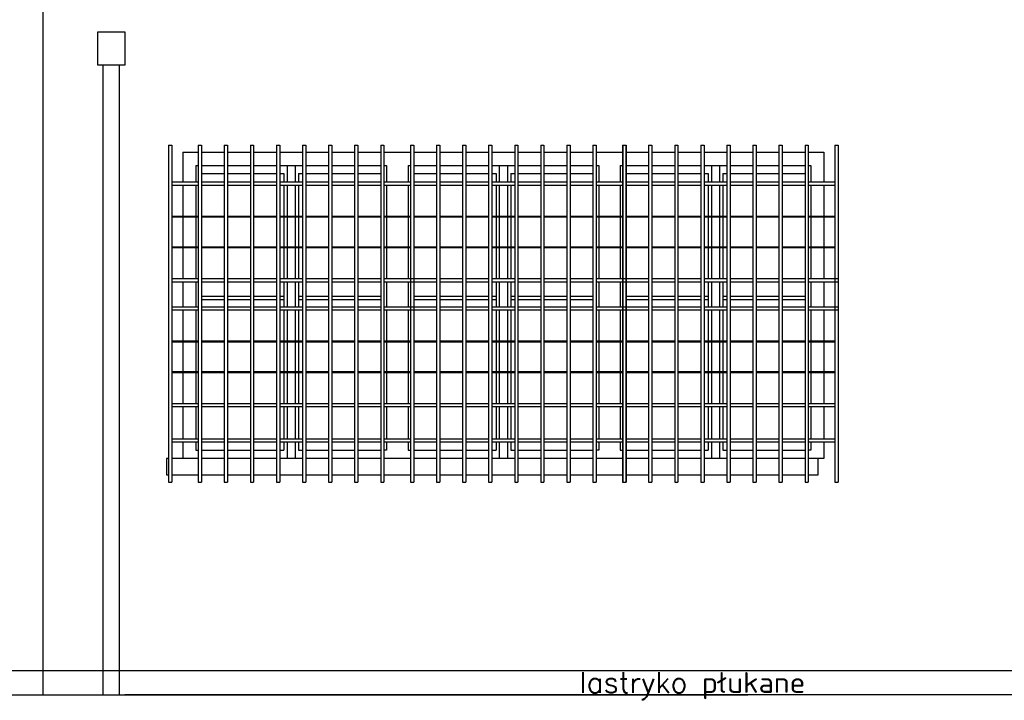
# Model space of a CAD drawing. Header units: millimetres. Extents: x 11979 to 37895, y 18730 to 47884.
# Tile 41 of 256: x 35427 to 36031, y 22697 to 23115. Entities that reach past the tile are written whole.
import ezdxf
from ezdxf.enums import TextEntityAlignment as Align

# ---------------------------------------------------------------- set-up
doc = ezdxf.new("R2010")
doc.units = ezdxf.units.MM
for name, color, linetype in [('-LI-WIDOK', 2, 'Continuous'), ('-TABELKA', 2, 'Continuous'), ('PROJEKTOWANE', 5, 'Continuous')]:
    doc.layers.add(name, color=color, linetype=linetype)
doc.styles.add('SIMPLEX', font='simplex')

msp = doc.modelspace()

# ---------------------------------------------------------------- linework, layer by layer
at = {"layer": '-LI-WIDOK'}
for p, q in [((35440.72, 23183.77), (35440.72, 22700.77)), ((35440.72, 23183.77), (35440.72, 22764)), ((35526.72, 23034), (35536.15, 23034)), ((35526.72, 23034), (35526.72, 23015.89)), ((35538.15, 23034), (35552.15, 23034)), ((35554.15, 23034), (35568.15, 23034)), ((35570.15, 23034), (35584.15, 23034)), ((35586.15, 23034), (35600.15, 23034)), ((35602.15, 23034), (35616.15, 23034)), ((35618.15, 23034), (35632.15, 23034)), ((35634.15, 23034), (35648.15, 23034)), ((35650.15, 23034), (35659.72, 23034)), ((35656.97, 23034), (35666.4, 23034)), ((35668.4, 23034), (35682.4, 23034)), ((35684.4, 23034), (35698.4, 23034)), ((35700.4, 23034), (35714.4, 23034)), ((35716.4, 23034), (35730.4, 23034)), ((35732.4, 23034), (35746.4, 23034)), ((35748.4, 23034), (35762.4, 23034)), ((35764.4, 23034), (35778.4, 23034)), ((35780.4, 23034), (35789.97, 23034)), ((35787.22, 23034), (35796.65, 23034)), ((35798.65, 23034), (35812.65, 23034)), ((35814.65, 23034), (35828.65, 23034)), ((35830.65, 23034), (35844.65, 23034)), ((35846.65, 23034), (35860.65, 23034)), ((35862.65, 23034), (35876.65, 23034)), ((35878.65, 23034), (35892.65, 23034)), ((35894.65, 23034), (35908.65, 23034)), ((35910.65, 23034), (35920.22, 23034)), ((35920.22, 23034), (35920.22, 23015.89)), ((35534.72, 23026), (35536.15, 23026)), ((35538.15, 23026), (35552.15, 23026)), ((35554.15, 23026), (35568.15, 23026)), ((35570.15, 23026), (35584.15, 23026)), ((35586.15, 23026), (35600.15, 23026)), ((35602.15, 23026), (35616.15, 23026)), ((35618.15, 23026), (35632.15, 23026)), ((35634.15, 23026), (35648.15, 23026)), ((35650.15, 23026), (35651.72, 23026)), ((35664.97, 23026), (35666.4, 23026)), ((35668.4, 23026), (35682.4, 23026)), ((35684.4, 23026), (35698.4, 23026)), ((35700.4, 23026), (35714.4, 23026)), ((35716.4, 23026), (35730.4, 23026)), ((35732.4, 23026), (35746.4, 23026)), ((35748.4, 23026), (35762.4, 23026)), ((35764.4, 23026), (35778.4, 23026)), ((35780.4, 23026), (35781.97, 23026)), ((35795.22, 23026), (35796.65, 23026)), ((35798.65, 23026), (35812.65, 23026)), ((35814.65, 23026), (35828.65, 23026)), ((35830.65, 23026), (35844.65, 23026)), ((35846.65, 23026), (35860.65, 23026)), ((35862.65, 23026), (35876.65, 23026)), ((35878.65, 23026), (35892.65, 23026)), ((35894.65, 23026), (35908.65, 23026)), ((35910.65, 23026), (35912.22, 23026)), ((35912.22, 23026), (35912.22, 23015.89)), ((35526.72, 23013.89), (35526.72, 22994.89)), ((35912.22, 23013.89), (35912.22, 22994.89)), ((35920.22, 23013.89), (35920.22, 22994.89)), ((35526.72, 22994.39), (35526.72, 22976.05)), ((35912.22, 22994.39), (35912.22, 22976.05)), ((35920.22, 22994.39), (35920.22, 22976.05)), ((35526.72, 22975.55), (35526.72, 22956.55)), ((35912.22, 22975.55), (35912.22, 22956.55)), ((35920.22, 22975.55), (35920.22, 22956.55)), ((35526.72, 22954.55), (35526.72, 22939.19)), ((35912.22, 22954.55), (35912.22, 22939.19)), ((35920.22, 22954.55), (35920.22, 22939.19)), ((35526.72, 22937.19), (35526.72, 22918.19)), ((35912.22, 22937.19), (35912.22, 22918.19)), ((35920.22, 22937.19), (35920.22, 22918.19)), ((35526.72, 22917.69), (35526.72, 22899.35)), ((35912.22, 22917.69), (35912.22, 22899.35)), ((35920.22, 22917.69), (35920.22, 22899.35)), ((35526.72, 22898.85), (35526.72, 22879.85)), ((35912.22, 22898.85), (35912.22, 22879.85)), ((35920.22, 22898.85), (35920.22, 22879.85)), ((35526.72, 22877.85), (35526.72, 22858.14)), ((35912.22, 22877.85), (35912.22, 22858.14)), ((35920.22, 22877.85), (35920.22, 22858.14)), ((35526.72, 22856.14), (35526.72, 22846)), ((35912.22, 22856.14), (35912.22, 22851)), ((35920.22, 22856.14), (35920.22, 22846)), ((35517.9, 22846), (35516.72, 22846)), ((35516.72, 22846), (35516.72, 22836)), ((35526.72, 22846), (35519.9, 22846)), ((35536.15, 22846), (35526.72, 22846)), ((35536.15, 22846), (35526.72, 22846)), ((35552.15, 22846), (35538.15, 22846)), ((35552.15, 22846), (35538.15, 22846)), ((35568.15, 22846), (35554.15, 22846)), ((35568.15, 22846), (35554.15, 22846)), ((35584.15, 22846), (35570.15, 22846)), ((35584.15, 22846), (35570.15, 22846)), ((35600.15, 22846), (35586.15, 22846)), ((35600.15, 22846), (35586.15, 22846)), ((35616.15, 22846), (35602.15, 22846)), ((35616.15, 22846), (35602.15, 22846)), ((35632.15, 22846), (35618.15, 22846)), ((35632.15, 22846), (35618.15, 22846)), ((35648.15, 22846), (35634.15, 22846)), ((35648.15, 22846), (35634.15, 22846)), ((35666.54, 22846), (35650.15, 22846)), ((35659.72, 22846), (35650.15, 22846)), ((35666.54, 22846), (35656.97, 22846)), ((35682.4, 22846), (35668.4, 22846)), ((35682.4, 22846), (35668.4, 22846)), ((35698.4, 22846), (35684.4, 22846)), ((35698.4, 22846), (35684.4, 22846)), ((35714.4, 22846), (35700.4, 22846)), ((35714.4, 22846), (35700.4, 22846)), ((35730.4, 22846), (35716.4, 22846)), ((35730.4, 22846), (35716.4, 22846)), ((35746.4, 22846), (35732.4, 22846)), ((35746.4, 22846), (35732.4, 22846)), ((35762.4, 22846), (35748.4, 22846)), ((35762.4, 22846), (35748.4, 22846)), ((35778.4, 22846), (35764.4, 22846)), ((35778.4, 22846), (35764.4, 22846)), ((35796.79, 22846), (35780.4, 22846)), ((35789.97, 22846), (35780.4, 22846)), ((35796.79, 22846), (35787.22, 22846)), ((35812.65, 22846), (35798.65, 22846)), ((35812.65, 22846), (35798.65, 22846)), ((35828.65, 22846), (35814.65, 22846)), ((35828.65, 22846), (35814.65, 22846)), ((35844.65, 22846), (35830.65, 22846)), ((35844.65, 22846), (35830.65, 22846)), ((35860.65, 22846), (35846.65, 22846)), ((35860.65, 22846), (35846.65, 22846)), ((35876.65, 22846), (35862.65, 22846)), ((35876.65, 22846), (35862.65, 22846)), ((35892.65, 22846), (35878.65, 22846)), ((35892.65, 22846), (35878.65, 22846)), ((35906.72, 22846), (35894.65, 22846)), ((35908.65, 22846), (35894.65, 22846)), ((35908.65, 22846), (35906.72, 22846)), ((35916.72, 22846), (35910.65, 22846)), ((35920.22, 22846), (35910.65, 22846)), ((35916.72, 22836), (35916.72, 22846)), ((35516.72, 22836), (35517.9, 22836)), ((35519.9, 22836), (35536.15, 22836)), ((35538.15, 22836), (35552.15, 22836)), ((35554.15, 22836), (35568.15, 22836)), ((35570.15, 22836), (35584.15, 22836)), ((35586.15, 22836), (35600.15, 22836)), ((35602.15, 22836), (35616.15, 22836)), ((35618.15, 22836), (35632.15, 22836)), ((35634.15, 22836), (35648.15, 22836)), ((35650.15, 22836), (35666.54, 22836)), ((35668.4, 22836), (35682.4, 22836)), ((35684.4, 22836), (35698.4, 22836)), ((35700.4, 22836), (35714.4, 22836)), ((35716.4, 22836), (35730.4, 22836)), ((35732.4, 22836), (35746.4, 22836)), ((35748.4, 22836), (35762.4, 22836)), ((35764.4, 22836), (35778.4, 22836)), ((35780.4, 22836), (35796.79, 22836)), ((35798.65, 22836), (35812.65, 22836)), ((35814.65, 22836), (35828.65, 22836)), ((35830.65, 22836), (35844.65, 22836)), ((35846.65, 22836), (35860.65, 22836)), ((35862.65, 22836), (35876.65, 22836)), ((35878.65, 22836), (35892.65, 22836)), ((35894.65, 22836), (35896.72, 22836)), ((35896.72, 22836), (35906.72, 22836)), ((35906.72, 22836), (35908.65, 22836)), ((35910.65, 22836), (35916.72, 22836)), ((34316.72, 22715.77), (36041.72, 22715.77)), ((34316.72, 22700.77), (35873.55, 22700.77)), ((36315.72, 22700.77), (35491, 22700.77))]:
    msp.add_line(p, q, dxfattribs=at)
at = {"layer": '-TABELKA'}
for p, q in [((35517.9, 23038.46), (35517.9, 22831.42)), ((35517.9, 23038.46), (35519.9, 23038.46)), ((35519.9, 23038.46), (35519.9, 22831.42)), ((35536.15, 23038.46), (35536.15, 22831.42)), ((35536.15, 23038.46), (35538.15, 23038.46)), ((35538.15, 23038.46), (35538.15, 22831.42)), ((35552.15, 23038.46), (35552.15, 22831.42)), ((35552.15, 23038.46), (35554.15, 23038.46)), ((35554.15, 23038.46), (35554.15, 22831.42)), ((35568.15, 23038.46), (35568.15, 22831.42)), ((35568.15, 23038.46), (35570.15, 23038.46)), ((35570.15, 23038.46), (35570.15, 22831.42)), ((35584.15, 23038.46), (35584.15, 22831.42)), ((35584.15, 23038.46), (35586.15, 23038.46)), ((35586.15, 23038.46), (35586.15, 22831.42)), ((35586.15, 23038.46), (35586.15, 22831.42)), ((35600.15, 23038.46), (35600.15, 22831.42)), ((35600.15, 23038.46), (35602.15, 23038.46)), ((35602.15, 23038.46), (35602.15, 22831.42)), ((35616.15, 23038.46), (35616.15, 22831.42)), ((35616.15, 23038.46), (35618.15, 23038.46)), ((35618.15, 23038.46), (35618.15, 22831.42)), ((35632.15, 23038.46), (35632.15, 22831.42)), ((35632.15, 23038.46), (35634.15, 23038.46)), ((35634.15, 23038.46), (35634.15, 22831.42)), ((35648.15, 23038.46), (35648.15, 22831.42)), ((35648.15, 23038.46), (35650.15, 23038.46)), ((35648.15, 23038.46), (35648.15, 22831.42)), ((35648.15, 23038.46), (35650.15, 23038.46)), ((35650.15, 23038.46), (35650.15, 22831.42)), ((35650.15, 23038.46), (35650.15, 22831.42)), ((35666.4, 23038.46), (35666.4, 22831.42)), ((35666.4, 23038.46), (35668.4, 23038.46)), ((35666.54, 23038.46), (35666.54, 22831.42)), ((35666.54, 23038.46), (35668.54, 23038.46)), ((35668.4, 23038.46), (35668.4, 22831.42)), ((35668.54, 23038.46), (35668.54, 22831.42)), ((35682.4, 23038.46), (35682.4, 22831.42)), ((35682.4, 23038.46), (35684.4, 23038.46)), ((35684.4, 23038.46), (35684.4, 22831.42)), ((35698.4, 23038.46), (35698.4, 22831.42)), ((35698.4, 23038.46), (35700.4, 23038.46)), ((35700.4, 23038.46), (35700.4, 22831.42)), ((35714.4, 23038.46), (35714.4, 22831.42)), ((35714.4, 23038.46), (35716.4, 23038.46)), ((35716.4, 23038.46), (35716.4, 22831.42)), ((35716.4, 23038.46), (35716.4, 22831.42)), ((35730.4, 23038.46), (35730.4, 22831.42)), ((35730.4, 23038.46), (35732.4, 23038.46)), ((35732.4, 23038.46), (35732.4, 22831.42)), ((35746.4, 23038.46), (35746.4, 22831.42)), ((35746.4, 23038.46), (35748.4, 23038.46)), ((35748.4, 23038.46), (35748.4, 22831.42)), ((35762.4, 23038.46), (35762.4, 22831.42)), ((35762.4, 23038.46), (35764.4, 23038.46)), ((35764.4, 23038.46), (35764.4, 22831.42)), ((35778.4, 23038.46), (35778.4, 22831.42)), ((35778.4, 23038.46), (35780.4, 23038.46)), ((35778.4, 23038.46), (35778.4, 22831.42)), ((35778.4, 23038.46), (35780.4, 23038.46)), ((35780.4, 23038.46), (35780.4, 22831.42)), ((35780.4, 23038.46), (35780.4, 22831.42)), ((35796.65, 23038.46), (35796.65, 22831.42)), ((35796.65, 23038.46), (35798.65, 23038.46)), ((35796.79, 23038.46), (35796.79, 22831.42)), ((35796.79, 23038.46), (35798.79, 23038.46)), ((35798.65, 23038.46), (35798.65, 22831.42)), ((35798.79, 23038.46), (35798.79, 22831.42)), ((35812.65, 23038.46), (35812.65, 22831.42)), ((35812.65, 23038.46), (35814.65, 23038.46)), ((35814.65, 23038.46), (35814.65, 22831.42)), ((35828.65, 23038.46), (35828.65, 22831.42)), ((35828.65, 23038.46), (35830.65, 23038.46)), ((35830.65, 23038.46), (35830.65, 22831.42)), ((35844.65, 23038.46), (35844.65, 22831.42)), ((35844.65, 23038.46), (35846.65, 23038.46)), ((35846.65, 23038.46), (35846.65, 22831.42)), ((35846.65, 23038.46), (35846.65, 22831.42)), ((35860.65, 23038.46), (35860.65, 22831.42)), ((35860.65, 23038.46), (35862.65, 23038.46)), ((35862.65, 23038.46), (35862.65, 22831.42)), ((35876.65, 23038.46), (35876.65, 22831.42)), ((35876.65, 23038.46), (35878.65, 23038.46)), ((35878.65, 23038.46), (35878.65, 22831.42)), ((35892.65, 23038.46), (35892.65, 22831.42)), ((35892.65, 23038.46), (35894.65, 23038.46)), ((35894.65, 23038.46), (35894.65, 22831.42)), ((35908.65, 23038.46), (35908.65, 22831.42)), ((35908.65, 23038.46), (35910.65, 23038.46)), ((35910.65, 23038.46), (35910.65, 22831.42)), ((35927.04, 23038.46), (35927.04, 22831.42)), ((35927.04, 23038.46), (35929.04, 23038.46)), ((35929.04, 23038.46), (35929.04, 22831.42)), ((35519.9, 23015.89), (35536.15, 23015.89)), ((35519.9, 23013.89), (35536.15, 23013.89)), ((35538.15, 23015.89), (35552.15, 23015.89)), ((35538.15, 23013.89), (35552.15, 23013.89)), ((35554.15, 23015.89), (35568.15, 23015.89)), ((35554.15, 23013.89), (35568.15, 23013.89)), ((35570.15, 23015.89), (35584.15, 23015.89)), ((35570.15, 23013.89), (35584.15, 23013.89)), ((35586.15, 23015.89), (35600.15, 23015.89)), ((35586.15, 23013.89), (35600.15, 23013.89)), ((35602.15, 23015.89), (35616.15, 23015.89)), ((35602.15, 23013.89), (35616.15, 23013.89)), ((35618.15, 23015.89), (35632.15, 23015.89)), ((35618.15, 23013.89), (35632.15, 23013.89)), ((35634.15, 23015.89), (35648.15, 23015.89)), ((35634.15, 23013.89), (35648.15, 23013.89)), ((35650.15, 23015.89), (35666.54, 23015.89)), ((35650.15, 23015.89), (35666.4, 23015.89)), ((35650.15, 23013.89), (35666.54, 23013.89)), ((35650.15, 23013.89), (35666.4, 23013.89)), ((35668.4, 23015.89), (35682.4, 23015.89)), ((35668.4, 23013.89), (35682.4, 23013.89)), ((35684.4, 23015.89), (35698.4, 23015.89)), ((35684.4, 23013.89), (35698.4, 23013.89)), ((35700.4, 23015.89), (35714.4, 23015.89)), ((35700.4, 23013.89), (35714.4, 23013.89)), ((35716.4, 23015.89), (35730.4, 23015.89)), ((35716.4, 23013.89), (35730.4, 23013.89)), ((35732.4, 23015.89), (35746.4, 23015.89)), ((35732.4, 23013.89), (35746.4, 23013.89)), ((35748.4, 23015.89), (35762.4, 23015.89)), ((35748.4, 23013.89), (35762.4, 23013.89)), ((35764.4, 23015.89), (35778.4, 23015.89)), ((35764.4, 23013.89), (35778.4, 23013.89)), ((35780.4, 23015.89), (35796.79, 23015.89)), ((35780.4, 23015.89), (35796.65, 23015.89)), ((35780.4, 23013.89), (35796.79, 23013.89)), ((35780.4, 23013.89), (35796.65, 23013.89)), ((35798.65, 23015.89), (35812.65, 23015.89)), ((35798.65, 23013.89), (35812.65, 23013.89)), ((35814.65, 23015.89), (35828.65, 23015.89)), ((35814.65, 23013.89), (35828.65, 23013.89)), ((35830.65, 23015.89), (35844.65, 23015.89)), ((35830.65, 23013.89), (35844.65, 23013.89)), ((35846.65, 23015.89), (35860.65, 23015.89)), ((35846.65, 23013.89), (35860.65, 23013.89)), ((35862.65, 23015.89), (35876.65, 23015.89)), ((35862.65, 23013.89), (35876.65, 23013.89)), ((35878.65, 23015.89), (35892.65, 23015.89)), ((35878.65, 23013.89), (35892.65, 23013.89)), ((35894.65, 23015.89), (35908.65, 23015.89)), ((35894.65, 23013.89), (35908.65, 23013.89)), ((35910.65, 23015.89), (35927.04, 23015.89)), ((35910.65, 23013.89), (35927.04, 23013.89)), ((35519.9, 22994.89), (35536.15, 22994.89)), ((35538.15, 22994.89), (35552.15, 22994.89)), ((35554.15, 22994.89), (35568.15, 22994.89)), ((35570.15, 22994.89), (35584.15, 22994.89)), ((35586.15, 22994.89), (35600.15, 22994.89)), ((35602.15, 22994.89), (35616.15, 22994.89)), ((35618.15, 22994.89), (35632.15, 22994.89)), ((35634.15, 22994.89), (35648.15, 22994.89)), ((35650.15, 22994.89), (35666.54, 22994.89)), ((35650.15, 22994.89), (35666.4, 22994.89)), ((35668.4, 22994.89), (35682.4, 22994.89)), ((35684.4, 22994.89), (35698.4, 22994.89)), ((35700.4, 22994.89), (35714.4, 22994.89)), ((35716.4, 22994.89), (35730.4, 22994.89)), ((35732.4, 22994.89), (35746.4, 22994.89)), ((35748.4, 22994.89), (35762.4, 22994.89)), ((35764.4, 22994.89), (35778.4, 22994.89)), ((35780.4, 22994.89), (35796.79, 22994.89)), ((35780.4, 22994.89), (35796.65, 22994.89)), ((35798.65, 22994.89), (35812.65, 22994.89)), ((35814.65, 22994.89), (35828.65, 22994.89)), ((35830.65, 22994.89), (35844.65, 22994.89)), ((35846.65, 22994.89), (35860.65, 22994.89)), ((35862.65, 22994.89), (35876.65, 22994.89)), ((35878.65, 22994.89), (35892.65, 22994.89)), ((35894.65, 22994.89), (35908.65, 22994.89)), ((35910.65, 22994.89), (35927.04, 22994.89)), ((35519.9, 22994.39), (35536.15, 22994.39)), ((35538.15, 22994.39), (35552.15, 22994.39)), ((35554.15, 22994.39), (35568.15, 22994.39)), ((35570.15, 22994.39), (35584.15, 22994.39)), ((35586.15, 22994.39), (35600.15, 22994.39)), ((35602.15, 22994.39), (35616.15, 22994.39)), ((35618.15, 22994.39), (35632.15, 22994.39)), ((35634.15, 22994.39), (35648.15, 22994.39)), ((35650.15, 22994.39), (35666.54, 22994.39)), ((35650.15, 22994.39), (35666.4, 22994.39)), ((35668.4, 22994.39), (35682.4, 22994.39)), ((35684.4, 22994.39), (35698.4, 22994.39)), ((35700.4, 22994.39), (35714.4, 22994.39)), ((35716.4, 22994.39), (35730.4, 22994.39)), ((35732.4, 22994.39), (35746.4, 22994.39)), ((35748.4, 22994.39), (35762.4, 22994.39)), ((35764.4, 22994.39), (35778.4, 22994.39)), ((35780.4, 22994.39), (35796.79, 22994.39)), ((35780.4, 22994.39), (35796.65, 22994.39)), ((35798.65, 22994.39), (35812.65, 22994.39)), ((35814.65, 22994.39), (35828.65, 22994.39)), ((35830.65, 22994.39), (35844.65, 22994.39)), ((35846.65, 22994.39), (35860.65, 22994.39)), ((35862.65, 22994.39), (35876.65, 22994.39)), ((35878.65, 22994.39), (35892.65, 22994.39)), ((35894.65, 22994.39), (35908.65, 22994.39)), ((35910.65, 22994.39), (35927.04, 22994.39)), ((35519.9, 22976.05), (35536.15, 22976.05)), ((35519.9, 22975.55), (35536.15, 22975.55)), ((35538.15, 22976.05), (35552.15, 22976.05)), ((35538.15, 22975.55), (35552.15, 22975.55)), ((35554.15, 22976.05), (35568.15, 22976.05)), ((35554.15, 22975.55), (35568.15, 22975.55)), ((35570.15, 22976.05), (35584.15, 22976.05)), ((35570.15, 22975.55), (35584.15, 22975.55)), ((35586.15, 22976.05), (35600.15, 22976.05)), ((35586.15, 22975.55), (35600.15, 22975.55)), ((35602.15, 22976.05), (35616.15, 22976.05)), ((35602.15, 22975.55), (35616.15, 22975.55)), ((35618.15, 22976.05), (35632.15, 22976.05)), ((35618.15, 22975.55), (35632.15, 22975.55)), ((35634.15, 22976.05), (35648.15, 22976.05)), ((35634.15, 22975.55), (35648.15, 22975.55)), ((35650.15, 22976.05), (35666.54, 22976.05)), ((35650.15, 22976.05), (35666.4, 22976.05)), ((35650.15, 22975.55), (35666.54, 22975.55)), ((35650.15, 22975.55), (35666.4, 22975.55)), ((35668.4, 22976.05), (35682.4, 22976.05)), ((35668.4, 22975.55), (35682.4, 22975.55)), ((35684.4, 22976.05), (35698.4, 22976.05)), ((35684.4, 22975.55), (35698.4, 22975.55)), ((35700.4, 22976.05), (35714.4, 22976.05)), ((35700.4, 22975.55), (35714.4, 22975.55)), ((35716.4, 22976.05), (35730.4, 22976.05)), ((35716.4, 22975.55), (35730.4, 22975.55)), ((35732.4, 22976.05), (35746.4, 22976.05)), ((35732.4, 22975.55), (35746.4, 22975.55)), ((35748.4, 22976.05), (35762.4, 22976.05)), ((35748.4, 22975.55), (35762.4, 22975.55)), ((35764.4, 22976.05), (35778.4, 22976.05)), ((35764.4, 22975.55), (35778.4, 22975.55)), ((35780.4, 22976.05), (35796.79, 22976.05)), ((35780.4, 22976.05), (35796.65, 22976.05)), ((35780.4, 22975.55), (35796.79, 22975.55)), ((35780.4, 22975.55), (35796.65, 22975.55)), ((35798.65, 22976.05), (35812.65, 22976.05)), ((35798.65, 22975.55), (35812.65, 22975.55)), ((35814.65, 22976.05), (35828.65, 22976.05)), ((35814.65, 22975.55), (35828.65, 22975.55)), ((35830.65, 22976.05), (35844.65, 22976.05)), ((35830.65, 22975.55), (35844.65, 22975.55)), ((35846.65, 22976.05), (35860.65, 22976.05)), ((35846.65, 22975.55), (35860.65, 22975.55)), ((35862.65, 22976.05), (35876.65, 22976.05)), ((35862.65, 22975.55), (35876.65, 22975.55)), ((35878.65, 22976.05), (35892.65, 22976.05)), ((35878.65, 22975.55), (35892.65, 22975.55)), ((35894.65, 22976.05), (35908.65, 22976.05)), ((35894.65, 22975.55), (35908.65, 22975.55)), ((35910.65, 22976.05), (35927.04, 22976.05)), ((35910.65, 22975.55), (35927.04, 22975.55)), ((35519.9, 22956.55), (35536.15, 22956.55)), ((35519.9, 22954.55), (35536.15, 22954.55)), ((35538.15, 22956.55), (35552.15, 22956.55)), ((35538.15, 22954.55), (35552.15, 22954.55)), ((35554.15, 22956.55), (35568.15, 22956.55)), ((35554.15, 22954.55), (35568.15, 22954.55)), ((35570.15, 22956.55), (35584.15, 22956.55)), ((35570.15, 22954.55), (35584.15, 22954.55)), ((35586.15, 22956.55), (35600.15, 22956.55)), ((35586.15, 22954.55), (35600.15, 22954.55)), ((35602.15, 22956.55), (35616.15, 22956.55)), ((35602.15, 22954.55), (35616.15, 22954.55)), ((35618.15, 22956.55), (35632.15, 22956.55)), ((35618.15, 22954.55), (35632.15, 22954.55)), ((35634.15, 22956.55), (35648.15, 22956.55)), ((35634.15, 22954.55), (35648.15, 22954.55)), ((35650.15, 22956.55), (35668.54, 22956.55)), ((35650.15, 22956.55), (35666.4, 22956.55)), ((35650.15, 22954.55), (35668.54, 22954.55)), ((35650.15, 22954.55), (35666.4, 22954.55)), ((35668.4, 22956.55), (35682.4, 22956.55)), ((35668.4, 22954.55), (35682.4, 22954.55)), ((35684.4, 22956.55), (35698.4, 22956.55)), ((35684.4, 22954.55), (35698.4, 22954.55)), ((35700.4, 22956.55), (35714.4, 22956.55)), ((35700.4, 22954.55), (35714.4, 22954.55)), ((35716.4, 22956.55), (35730.4, 22956.55)), ((35716.4, 22954.55), (35730.4, 22954.55)), ((35732.4, 22956.55), (35746.4, 22956.55)), ((35732.4, 22954.55), (35746.4, 22954.55)), ((35748.4, 22956.55), (35762.4, 22956.55)), ((35748.4, 22954.55), (35762.4, 22954.55)), ((35764.4, 22956.55), (35778.4, 22956.55)), ((35764.4, 22954.55), (35778.4, 22954.55)), ((35780.4, 22956.55), (35798.79, 22956.55)), ((35780.4, 22956.55), (35796.65, 22956.55)), ((35780.4, 22954.55), (35798.79, 22954.55)), ((35780.4, 22954.55), (35796.65, 22954.55)), ((35798.65, 22956.55), (35812.65, 22956.55)), ((35798.65, 22954.55), (35812.65, 22954.55)), ((35814.65, 22956.55), (35828.65, 22956.55)), ((35814.65, 22954.55), (35828.65, 22954.55)), ((35830.65, 22956.55), (35844.65, 22956.55)), ((35830.65, 22954.55), (35844.65, 22954.55)), ((35846.65, 22956.55), (35860.65, 22956.55)), ((35846.65, 22954.55), (35860.65, 22954.55)), ((35862.65, 22956.55), (35876.65, 22956.55)), ((35862.65, 22954.55), (35876.65, 22954.55)), ((35878.65, 22956.55), (35892.65, 22956.55)), ((35878.65, 22954.55), (35892.65, 22954.55)), ((35894.65, 22956.55), (35908.65, 22956.55)), ((35894.65, 22954.55), (35908.65, 22954.55)), ((35910.65, 22956.55), (35929.04, 22956.55)), ((35910.65, 22954.55), (35929.04, 22954.55)), ((35519.9, 22939.19), (35536.22, 22939.19)), ((35519.9, 22937.19), (35536.15, 22937.19)), ((35538.15, 22939.19), (35552.15, 22939.19)), ((35538.15, 22937.19), (35552.15, 22937.19)), ((35554.15, 22939.19), (35568.15, 22939.19)), ((35554.15, 22937.19), (35568.15, 22937.19)), ((35570.15, 22939.19), (35584.15, 22939.19)), ((35570.15, 22937.19), (35584.15, 22937.19)), ((35586.15, 22939.19), (35600.15, 22939.19)), ((35586.15, 22937.19), (35600.15, 22937.19)), ((35602.15, 22939.19), (35616.15, 22939.19)), ((35602.15, 22937.19), (35616.15, 22937.19)), ((35618.15, 22939.19), (35632.15, 22939.19)), ((35618.15, 22937.19), (35632.15, 22937.19)), ((35634.15, 22939.19), (35648.15, 22939.19)), ((35634.15, 22937.19), (35648.15, 22937.19)), ((35649.9, 22939.19), (35668.54, 22939.19)), ((35649.9, 22937.19), (35668.54, 22937.19)), ((35650.15, 22939.19), (35666.47, 22939.19)), ((35650.15, 22937.19), (35666.4, 22937.19)), ((35668.4, 22939.19), (35682.4, 22939.19)), ((35668.4, 22937.19), (35682.4, 22937.19)), ((35684.4, 22939.19), (35698.4, 22939.19)), ((35684.4, 22937.19), (35698.4, 22937.19)), ((35700.4, 22939.19), (35714.4, 22939.19)), ((35700.4, 22937.19), (35714.4, 22937.19)), ((35716.4, 22939.19), (35730.4, 22939.19)), ((35716.4, 22937.19), (35730.4, 22937.19)), ((35732.4, 22939.19), (35746.4, 22939.19)), ((35732.4, 22937.19), (35746.4, 22937.19)), ((35748.4, 22939.19), (35762.4, 22939.19)), ((35748.4, 22937.19), (35762.4, 22937.19)), ((35764.4, 22939.19), (35778.4, 22939.19)), ((35764.4, 22937.19), (35778.4, 22937.19)), ((35780.15, 22939.19), (35798.79, 22939.19)), ((35780.15, 22937.19), (35798.79, 22937.19)), ((35780.4, 22939.19), (35796.72, 22939.19)), ((35780.4, 22937.19), (35796.65, 22937.19)), ((35798.65, 22939.19), (35812.65, 22939.19)), ((35798.65, 22937.19), (35812.65, 22937.19)), ((35814.65, 22939.19), (35828.65, 22939.19)), ((35814.65, 22937.19), (35828.65, 22937.19)), ((35830.65, 22939.19), (35844.65, 22939.19)), ((35830.65, 22937.19), (35844.65, 22937.19)), ((35846.65, 22939.19), (35860.65, 22939.19)), ((35846.65, 22937.19), (35860.65, 22937.19)), ((35862.65, 22939.19), (35876.65, 22939.19)), ((35862.65, 22937.19), (35876.65, 22937.19)), ((35878.65, 22939.19), (35892.65, 22939.19)), ((35878.65, 22937.19), (35892.65, 22937.19)), ((35894.65, 22939.19), (35908.65, 22939.19)), ((35894.65, 22937.19), (35908.65, 22937.19)), ((35910.4, 22939.19), (35929.04, 22939.19)), ((35910.4, 22937.19), (35929.04, 22937.19)), ((35519.9, 22918.19), (35536.15, 22918.19)), ((35519.9, 22917.69), (35536.15, 22917.69)), ((35538.15, 22918.19), (35552.15, 22918.19)), ((35538.15, 22917.69), (35552.15, 22917.69)), ((35554.15, 22918.19), (35568.15, 22918.19)), ((35554.15, 22917.69), (35568.15, 22917.69)), ((35570.15, 22918.19), (35584.15, 22918.19)), ((35570.15, 22917.69), (35584.15, 22917.69)), ((35586.15, 22918.19), (35600.15, 22918.19)), ((35586.15, 22917.69), (35600.15, 22917.69)), ((35602.15, 22918.19), (35616.15, 22918.19)), ((35602.15, 22917.69), (35616.15, 22917.69)), ((35618.15, 22918.19), (35632.15, 22918.19)), ((35618.15, 22917.69), (35632.15, 22917.69)), ((35634.15, 22918.19), (35648.15, 22918.19)), ((35634.15, 22917.69), (35648.15, 22917.69)), ((35650.15, 22918.19), (35666.54, 22918.19)), ((35650.15, 22918.19), (35666.4, 22918.19)), ((35650.15, 22917.69), (35666.54, 22917.69)), ((35650.15, 22917.69), (35666.4, 22917.69)), ((35668.4, 22918.19), (35682.4, 22918.19)), ((35668.4, 22917.69), (35682.4, 22917.69)), ((35684.4, 22918.19), (35698.4, 22918.19)), ((35684.4, 22917.69), (35698.4, 22917.69)), ((35700.4, 22918.19), (35714.4, 22918.19)), ((35700.4, 22917.69), (35714.4, 22917.69)), ((35716.4, 22918.19), (35730.4, 22918.19)), ((35716.4, 22917.69), (35730.4, 22917.69)), ((35732.4, 22918.19), (35746.4, 22918.19)), ((35732.4, 22917.69), (35746.4, 22917.69)), ((35748.4, 22918.19), (35762.4, 22918.19)), ((35748.4, 22917.69), (35762.4, 22917.69)), ((35764.4, 22918.19), (35778.4, 22918.19)), ((35764.4, 22917.69), (35778.4, 22917.69)), ((35780.4, 22918.19), (35796.79, 22918.19)), ((35780.4, 22918.19), (35796.65, 22918.19)), ((35780.4, 22917.69), (35796.79, 22917.69)), ((35780.4, 22917.69), (35796.65, 22917.69)), ((35798.65, 22918.19), (35812.65, 22918.19)), ((35798.65, 22917.69), (35812.65, 22917.69)), ((35814.65, 22918.19), (35828.65, 22918.19)), ((35814.65, 22917.69), (35828.65, 22917.69)), ((35830.65, 22918.19), (35844.65, 22918.19)), ((35830.65, 22917.69), (35844.65, 22917.69)), ((35846.65, 22918.19), (35860.65, 22918.19)), ((35846.65, 22917.69), (35860.65, 22917.69)), ((35862.65, 22918.19), (35876.65, 22918.19)), ((35862.65, 22917.69), (35876.65, 22917.69)), ((35878.65, 22918.19), (35892.65, 22918.19)), ((35878.65, 22917.69), (35892.65, 22917.69)), ((35894.65, 22918.19), (35908.65, 22918.19)), ((35894.65, 22917.69), (35908.65, 22917.69)), ((35910.65, 22918.19), (35927.04, 22918.19)), ((35910.65, 22917.69), (35927.04, 22917.69)), ((35519.9, 22899.35), (35536.15, 22899.35)), ((35519.9, 22898.85), (35536.15, 22898.85)), ((35538.15, 22899.35), (35552.15, 22899.35)), ((35538.15, 22898.85), (35552.15, 22898.85)), ((35554.15, 22899.35), (35568.15, 22899.35)), ((35554.15, 22898.85), (35568.15, 22898.85)), ((35570.15, 22899.35), (35584.15, 22899.35)), ((35570.15, 22898.85), (35584.15, 22898.85)), ((35586.15, 22899.35), (35600.15, 22899.35)), ((35586.15, 22898.85), (35600.15, 22898.85)), ((35602.15, 22899.35), (35616.15, 22899.35)), ((35602.15, 22898.85), (35616.15, 22898.85)), ((35618.15, 22899.35), (35632.15, 22899.35)), ((35618.15, 22898.85), (35632.15, 22898.85)), ((35634.15, 22899.35), (35648.15, 22899.35)), ((35634.15, 22898.85), (35648.15, 22898.85)), ((35650.15, 22899.35), (35666.54, 22899.35)), ((35650.15, 22899.35), (35666.4, 22899.35)), ((35650.15, 22898.85), (35666.54, 22898.85)), ((35650.15, 22898.85), (35666.4, 22898.85)), ((35668.4, 22899.35), (35682.4, 22899.35)), ((35668.4, 22898.85), (35682.4, 22898.85)), ((35684.4, 22899.35), (35698.4, 22899.35)), ((35684.4, 22898.85), (35698.4, 22898.85)), ((35700.4, 22899.35), (35714.4, 22899.35)), ((35700.4, 22898.85), (35714.4, 22898.85)), ((35716.4, 22899.35), (35730.4, 22899.35)), ((35716.4, 22898.85), (35730.4, 22898.85)), ((35732.4, 22899.35), (35746.4, 22899.35)), ((35732.4, 22898.85), (35746.4, 22898.85)), ((35748.4, 22899.35), (35762.4, 22899.35)), ((35748.4, 22898.85), (35762.4, 22898.85)), ((35764.4, 22899.35), (35778.4, 22899.35)), ((35764.4, 22898.85), (35778.4, 22898.85)), ((35780.4, 22899.35), (35796.79, 22899.35)), ((35780.4, 22899.35), (35796.65, 22899.35)), ((35780.4, 22898.85), (35796.79, 22898.85)), ((35780.4, 22898.85), (35796.65, 22898.85)), ((35798.65, 22899.35), (35812.65, 22899.35)), ((35798.65, 22898.85), (35812.65, 22898.85)), ((35814.65, 22899.35), (35828.65, 22899.35)), ((35814.65, 22898.85), (35828.65, 22898.85)), ((35830.65, 22899.35), (35844.65, 22899.35)), ((35830.65, 22898.85), (35844.65, 22898.85)), ((35846.65, 22899.35), (35860.65, 22899.35)), ((35846.65, 22898.85), (35860.65, 22898.85)), ((35862.65, 22899.35), (35876.65, 22899.35)), ((35862.65, 22898.85), (35876.65, 22898.85)), ((35878.65, 22899.35), (35892.65, 22899.35)), ((35878.65, 22898.85), (35892.65, 22898.85)), ((35894.65, 22899.35), (35908.65, 22899.35)), ((35894.65, 22898.85), (35908.65, 22898.85)), ((35910.65, 22899.35), (35927.04, 22899.35)), ((35910.65, 22898.85), (35927.04, 22898.85)), ((35519.9, 22879.85), (35536.15, 22879.85)), ((35538.15, 22879.85), (35552.15, 22879.85)), ((35554.15, 22879.85), (35568.15, 22879.85)), ((35570.15, 22879.85), (35584.15, 22879.85)), ((35586.15, 22879.85), (35600.15, 22879.85)), ((35602.15, 22879.85), (35616.15, 22879.85)), ((35618.15, 22879.85), (35632.15, 22879.85)), ((35634.15, 22879.85), (35648.15, 22879.85)), ((35650.15, 22879.85), (35666.4, 22879.85)), ((35650.22, 22879.85), (35666.54, 22879.85)), ((35668.4, 22879.85), (35682.4, 22879.85)), ((35684.4, 22879.85), (35698.4, 22879.85)), ((35700.4, 22879.85), (35714.4, 22879.85)), ((35716.4, 22879.85), (35730.4, 22879.85)), ((35732.4, 22879.85), (35746.4, 22879.85)), ((35748.4, 22879.85), (35762.4, 22879.85)), ((35764.4, 22879.85), (35778.4, 22879.85)), ((35780.4, 22879.85), (35796.65, 22879.85)), ((35780.47, 22879.85), (35796.79, 22879.85)), ((35798.65, 22879.85), (35812.65, 22879.85)), ((35814.65, 22879.85), (35828.65, 22879.85)), ((35830.65, 22879.85), (35844.65, 22879.85)), ((35846.65, 22879.85), (35860.65, 22879.85)), ((35862.65, 22879.85), (35876.65, 22879.85)), ((35878.65, 22879.85), (35892.65, 22879.85)), ((35894.65, 22879.85), (35908.65, 22879.85)), ((35910.72, 22879.85), (35927.04, 22879.85)), ((35519.9, 22877.85), (35536.15, 22877.85)), ((35538.15, 22877.85), (35552.15, 22877.85)), ((35554.15, 22877.85), (35568.15, 22877.85)), ((35570.15, 22877.85), (35584.15, 22877.85)), ((35586.15, 22877.85), (35600.15, 22877.85)), ((35602.15, 22877.85), (35616.15, 22877.85)), ((35618.15, 22877.85), (35632.15, 22877.85)), ((35634.15, 22877.85), (35648.15, 22877.85)), ((35650.15, 22877.85), (35666.54, 22877.85)), ((35650.15, 22877.85), (35666.4, 22877.85)), ((35668.4, 22877.85), (35682.4, 22877.85)), ((35684.4, 22877.85), (35698.4, 22877.85)), ((35700.4, 22877.85), (35714.4, 22877.85)), ((35716.4, 22877.85), (35730.4, 22877.85)), ((35732.4, 22877.85), (35746.4, 22877.85)), ((35748.4, 22877.85), (35762.4, 22877.85)), ((35764.4, 22877.85), (35778.4, 22877.85)), ((35780.4, 22877.85), (35796.79, 22877.85)), ((35780.4, 22877.85), (35796.65, 22877.85)), ((35798.65, 22877.85), (35812.65, 22877.85)), ((35814.65, 22877.85), (35828.65, 22877.85)), ((35830.65, 22877.85), (35844.65, 22877.85)), ((35846.65, 22877.85), (35860.65, 22877.85)), ((35862.65, 22877.85), (35876.65, 22877.85)), ((35878.65, 22877.85), (35892.65, 22877.85)), ((35894.65, 22877.85), (35908.65, 22877.85)), ((35910.65, 22877.85), (35927.04, 22877.85)), ((35519.9, 22858.14), (35536.15, 22858.14)), ((35519.9, 22856.14), (35536.15, 22856.14)), ((35538.15, 22858.14), (35552.15, 22858.14)), ((35538.15, 22856.14), (35552.15, 22856.14)), ((35554.15, 22858.14), (35568.15, 22858.14)), ((35554.15, 22856.14), (35568.15, 22856.14)), ((35570.15, 22858.14), (35584.15, 22858.14)), ((35570.15, 22856.14), (35584.15, 22856.14)), ((35586.15, 22858.14), (35600.15, 22858.14)), ((35586.15, 22856.14), (35600.15, 22856.14)), ((35602.15, 22858.14), (35616.15, 22858.14)), ((35602.15, 22856.14), (35616.15, 22856.14)), ((35618.15, 22858.14), (35632.15, 22858.14)), ((35618.15, 22856.14), (35632.15, 22856.14)), ((35634.15, 22858.14), (35648.15, 22858.14)), ((35634.15, 22856.14), (35648.15, 22856.14)), ((35650.15, 22858.14), (35666.4, 22858.14)), ((35650.15, 22856.14), (35666.54, 22856.14)), ((35650.15, 22856.14), (35666.4, 22856.14)), ((35650.22, 22858.14), (35666.54, 22858.14)), ((35668.4, 22858.14), (35682.4, 22858.14)), ((35668.4, 22856.14), (35682.4, 22856.14)), ((35684.4, 22858.14), (35698.4, 22858.14)), ((35684.4, 22856.14), (35698.4, 22856.14)), ((35700.4, 22858.14), (35714.4, 22858.14)), ((35700.4, 22856.14), (35714.4, 22856.14)), ((35716.4, 22858.14), (35730.4, 22858.14)), ((35716.4, 22856.14), (35730.4, 22856.14)), ((35732.4, 22858.14), (35746.4, 22858.14)), ((35732.4, 22856.14), (35746.4, 22856.14)), ((35748.4, 22858.14), (35762.4, 22858.14)), ((35748.4, 22856.14), (35762.4, 22856.14)), ((35764.4, 22858.14), (35778.4, 22858.14)), ((35764.4, 22856.14), (35778.4, 22856.14)), ((35780.4, 22858.14), (35796.65, 22858.14)), ((35780.4, 22856.14), (35796.79, 22856.14)), ((35780.4, 22856.14), (35796.65, 22856.14)), ((35780.47, 22858.14), (35796.79, 22858.14)), ((35798.65, 22858.14), (35812.65, 22858.14)), ((35798.65, 22856.14), (35812.65, 22856.14)), ((35814.65, 22858.14), (35828.65, 22858.14)), ((35814.65, 22856.14), (35828.65, 22856.14)), ((35830.65, 22858.14), (35844.65, 22858.14)), ((35830.65, 22856.14), (35844.65, 22856.14)), ((35846.65, 22858.14), (35860.65, 22858.14)), ((35846.65, 22856.14), (35860.65, 22856.14)), ((35862.65, 22858.14), (35876.65, 22858.14)), ((35862.65, 22856.14), (35876.65, 22856.14)), ((35878.65, 22858.14), (35892.65, 22858.14)), ((35878.65, 22856.14), (35892.65, 22856.14)), ((35894.65, 22858.14), (35908.65, 22858.14)), ((35894.65, 22856.14), (35908.65, 22856.14)), ((35910.65, 22856.14), (35927.04, 22856.14)), ((35910.72, 22858.14), (35927.04, 22858.14)), ((35517.9, 22831.42), (35519.9, 22831.42)), ((35536.15, 22831.42), (35538.15, 22831.42)), ((35552.15, 22831.42), (35554.15, 22831.42)), ((35568.15, 22831.42), (35570.15, 22831.42)), ((35584.15, 22831.42), (35586.15, 22831.42)), ((35600.15, 22831.42), (35602.15, 22831.42)), ((35616.15, 22831.42), (35618.15, 22831.42)), ((35632.15, 22831.42), (35634.15, 22831.42)), ((35648.15, 22831.42), (35650.15, 22831.42)), ((35648.15, 22831.42), (35650.15, 22831.42)), ((35666.4, 22831.42), (35668.4, 22831.42)), ((35666.54, 22831.42), (35668.54, 22831.42)), ((35682.4, 22831.42), (35684.4, 22831.42)), ((35698.4, 22831.42), (35700.4, 22831.42)), ((35714.4, 22831.42), (35716.4, 22831.42)), ((35730.4, 22831.42), (35732.4, 22831.42)), ((35746.4, 22831.42), (35748.4, 22831.42)), ((35762.4, 22831.42), (35764.4, 22831.42)), ((35778.4, 22831.42), (35780.4, 22831.42)), ((35778.4, 22831.42), (35780.4, 22831.42)), ((35796.65, 22831.42), (35798.65, 22831.42)), ((35796.79, 22831.42), (35798.79, 22831.42)), ((35812.65, 22831.42), (35814.65, 22831.42)), ((35828.65, 22831.42), (35830.65, 22831.42)), ((35844.65, 22831.42), (35846.65, 22831.42)), ((35860.65, 22831.42), (35862.65, 22831.42)), ((35876.65, 22831.42), (35878.65, 22831.42)), ((35892.65, 22831.42), (35894.65, 22831.42)), ((35908.65, 22831.42), (35910.65, 22831.42)), ((35927.04, 22831.42), (35929.04, 22831.42))]:
    msp.add_line(p, q, dxfattribs=at)
at = {"layer": 'PROJEKTOWANE'}
for p, q in [((35491.26, 23107.77), (35474.26, 23107.77)), ((35474.26, 23107.77), (35474.26, 23087.77)), ((35491.26, 23087.77), (35491.26, 23107.77)), ((35474.26, 23087.77), (35491.26, 23087.77)), ((35534.72, 23026), (35534.72, 23015.89)), ((35590.72, 23026), (35590.72, 23015.89)), ((35595.72, 23026), (35595.72, 23015.89)), ((35651.72, 23026), (35651.72, 23015.89)), ((35664.97, 23026), (35664.97, 23015.89)), ((35720.97, 23026), (35720.97, 23015.89)), ((35725.97, 23026), (35725.97, 23015.89)), ((35781.97, 23026), (35781.97, 23015.89)), ((35795.22, 23026), (35795.22, 23015.89)), ((35851.22, 23026), (35851.22, 23015.89)), ((35856.22, 23026), (35856.22, 23015.89)), ((35538.47, 23021), (35552.15, 23021)), ((35554.15, 23021), (35568.15, 23021)), ((35570.15, 23021), (35584.15, 23021)), ((35586.15, 23021), (35588.72, 23021)), ((35588.72, 23021), (35588.72, 23015.89)), ((35597.72, 23021), (35600.15, 23021)), ((35597.72, 23021), (35597.72, 23015.89)), ((35602.15, 23021), (35616.15, 23021)), ((35618.15, 23021), (35632.15, 23021)), ((35634.15, 23021), (35648.15, 23021)), ((35644.4, 23021), (35644.65, 23021)), ((35668.72, 23021), (35682.4, 23021)), ((35684.4, 23021), (35698.4, 23021)), ((35700.4, 23021), (35714.4, 23021)), ((35716.4, 23021), (35718.97, 23021)), ((35718.97, 23021), (35718.97, 23015.89)), ((35727.97, 23021), (35730.4, 23021)), ((35727.97, 23021), (35727.97, 23015.89)), ((35732.4, 23021), (35746.4, 23021)), ((35748.4, 23021), (35762.4, 23021)), ((35764.4, 23021), (35778.4, 23021)), ((35774.65, 23021), (35774.9, 23021)), ((35798.97, 23021), (35812.65, 23021)), ((35814.65, 23021), (35828.65, 23021)), ((35830.65, 23021), (35844.65, 23021)), ((35846.65, 23021), (35849.22, 23021)), ((35849.22, 23021), (35849.22, 23015.89)), ((35858.22, 23021), (35860.65, 23021)), ((35858.22, 23021), (35858.22, 23015.89)), ((35862.65, 23021), (35876.65, 23021)), ((35878.65, 23021), (35892.65, 23021)), ((35894.65, 23021), (35908.65, 23021)), ((35904.9, 23021), (35905.15, 23021)), ((35534.72, 23013.89), (35534.72, 22994.89)), ((35588.72, 23013.89), (35588.72, 22994.89)), ((35590.72, 23013.89), (35590.72, 22994.89)), ((35595.72, 23013.89), (35595.72, 22994.89)), ((35597.72, 23013.89), (35597.72, 22994.89)), ((35651.72, 23013.89), (35651.72, 22994.89)), ((35664.97, 23013.89), (35664.97, 22994.89)), ((35718.97, 23013.89), (35718.97, 22994.89)), ((35720.97, 23013.89), (35720.97, 22994.89)), ((35725.97, 23013.89), (35725.97, 22994.89)), ((35727.97, 23013.89), (35727.97, 22994.89)), ((35781.97, 23013.89), (35781.97, 22994.89)), ((35795.22, 23013.89), (35795.22, 22994.89)), ((35849.22, 23013.89), (35849.22, 22994.89)), ((35851.22, 23013.89), (35851.22, 22994.89)), ((35856.22, 23013.89), (35856.22, 22994.89)), ((35858.22, 23013.89), (35858.22, 22994.89)), ((35534.72, 22994.39), (35534.72, 22976.05)), ((35588.72, 22994.39), (35588.72, 22976.05)), ((35590.72, 22994.39), (35590.72, 22976.05)), ((35595.72, 22994.39), (35595.72, 22976.05)), ((35597.72, 22994.39), (35597.72, 22976.05)), ((35651.72, 22994.39), (35651.72, 22976.05)), ((35664.97, 22994.39), (35664.97, 22976.05)), ((35718.97, 22994.39), (35718.97, 22976.05)), ((35720.97, 22994.39), (35720.97, 22976.05)), ((35725.97, 22994.39), (35725.97, 22976.05)), ((35727.97, 22994.39), (35727.97, 22976.05)), ((35781.97, 22994.39), (35781.97, 22976.05)), ((35795.22, 22994.39), (35795.22, 22976.05)), ((35849.22, 22994.39), (35849.22, 22976.05)), ((35851.22, 22994.39), (35851.22, 22976.05)), ((35856.22, 22994.39), (35856.22, 22976.05)), ((35858.22, 22994.39), (35858.22, 22976.05)), ((35534.72, 22975.55), (35534.72, 22956.55)), ((35588.72, 22975.55), (35588.72, 22956.55)), ((35590.72, 22975.55), (35590.72, 22956.55)), ((35595.72, 22975.55), (35595.72, 22956.55)), ((35597.72, 22975.55), (35597.72, 22956.55)), ((35651.72, 22975.55), (35651.72, 22956.55)), ((35664.97, 22975.55), (35664.97, 22956.55)), ((35718.97, 22975.55), (35718.97, 22956.55)), ((35720.97, 22975.55), (35720.97, 22956.55)), ((35725.97, 22975.55), (35725.97, 22956.55)), ((35727.97, 22975.55), (35727.97, 22956.55)), ((35781.97, 22975.55), (35781.97, 22956.55)), ((35795.22, 22975.55), (35795.22, 22956.55)), ((35849.22, 22975.55), (35849.22, 22956.55)), ((35851.22, 22975.55), (35851.22, 22956.55)), ((35856.22, 22975.55), (35856.22, 22956.55)), ((35858.22, 22975.55), (35858.22, 22956.55)), ((35534.72, 22954.55), (35534.72, 22939.19)), ((35588.72, 22954.55), (35588.72, 22945.71)), ((35590.72, 22954.55), (35590.72, 22939.19)), ((35595.72, 22954.55), (35595.72, 22939.19)), ((35597.72, 22954.55), (35597.72, 22945.71)), ((35651.72, 22954.55), (35651.72, 22939.19)), ((35664.97, 22954.55), (35664.97, 22939.19)), ((35718.97, 22954.55), (35718.97, 22945.71)), ((35720.97, 22954.55), (35720.97, 22939.19)), ((35725.97, 22954.55), (35725.97, 22939.19)), ((35727.97, 22954.55), (35727.97, 22945.71)), ((35781.97, 22954.55), (35781.97, 22939.19)), ((35795.22, 22954.55), (35795.22, 22939.19)), ((35849.22, 22954.55), (35849.22, 22945.71)), ((35851.22, 22954.55), (35851.22, 22939.19)), ((35856.22, 22954.55), (35856.22, 22939.19)), ((35858.22, 22954.55), (35858.22, 22945.71)), ((35538.22, 22945.71), (35551.9, 22945.71)), ((35538.22, 22943.71), (35551.9, 22943.71)), ((35554.15, 22945.71), (35568.15, 22945.71)), ((35554.15, 22943.71), (35568.15, 22943.71)), ((35570.15, 22945.71), (35584.15, 22945.71)), ((35570.15, 22943.71), (35584.15, 22943.71)), ((35586.15, 22945.71), (35588.72, 22945.71)), ((35586.15, 22943.71), (35588.72, 22943.71)), ((35588.72, 22945.71), (35588.72, 22939.19)), ((35597.72, 22945.71), (35597.72, 22939.19)), ((35597.72, 22945.71), (35600.15, 22945.71)), ((35597.72, 22943.71), (35600.15, 22943.71)), ((35602.15, 22945.71), (35616.15, 22945.71)), ((35602.15, 22943.71), (35616.15, 22943.71)), ((35618.15, 22945.71), (35632.15, 22945.71)), ((35618.15, 22943.71), (35632.15, 22943.71)), ((35634.15, 22945.71), (35648.15, 22945.71)), ((35634.15, 22943.71), (35648.15, 22943.71)), ((35668.47, 22945.71), (35682.15, 22945.71)), ((35668.47, 22943.71), (35682.15, 22943.71)), ((35684.4, 22945.71), (35698.4, 22945.71)), ((35684.4, 22943.71), (35698.4, 22943.71)), ((35700.4, 22945.71), (35714.4, 22945.71)), ((35700.4, 22943.71), (35714.4, 22943.71)), ((35716.4, 22945.71), (35718.97, 22945.71)), ((35716.4, 22943.71), (35718.97, 22943.71)), ((35718.97, 22945.71), (35718.97, 22939.19)), ((35727.97, 22945.71), (35727.97, 22939.19)), ((35727.97, 22945.71), (35730.4, 22945.71)), ((35727.97, 22943.71), (35730.4, 22943.71)), ((35732.4, 22945.71), (35746.4, 22945.71)), ((35732.4, 22943.71), (35746.4, 22943.71)), ((35748.4, 22945.71), (35762.4, 22945.71)), ((35748.4, 22943.71), (35762.4, 22943.71)), ((35764.4, 22945.71), (35778.4, 22945.71)), ((35764.4, 22943.71), (35778.4, 22943.71)), ((35798.72, 22945.71), (35812.4, 22945.71)), ((35798.72, 22943.71), (35812.4, 22943.71)), ((35814.65, 22945.71), (35828.65, 22945.71)), ((35814.65, 22943.71), (35828.65, 22943.71)), ((35830.65, 22945.71), (35844.65, 22945.71)), ((35830.65, 22943.71), (35844.65, 22943.71)), ((35846.65, 22945.71), (35849.22, 22945.71)), ((35846.65, 22943.71), (35849.22, 22943.71)), ((35849.22, 22945.71), (35849.22, 22939.19)), ((35858.22, 22945.71), (35858.22, 22939.19)), ((35858.22, 22945.71), (35860.65, 22945.71)), ((35858.22, 22943.71), (35860.65, 22943.71)), ((35862.65, 22945.71), (35876.65, 22945.71)), ((35862.65, 22943.71), (35876.65, 22943.71)), ((35878.65, 22945.71), (35892.65, 22945.71)), ((35878.65, 22943.71), (35892.65, 22943.71)), ((35894.65, 22945.71), (35908.65, 22945.71)), ((35894.65, 22943.71), (35908.65, 22943.71)), ((35534.72, 22937.19), (35534.72, 22918.19)), ((35588.72, 22937.19), (35588.72, 22918.19)), ((35590.72, 22937.19), (35590.72, 22918.19)), ((35595.72, 22937.19), (35595.72, 22918.19)), ((35597.72, 22937.19), (35597.72, 22918.19)), ((35651.72, 22937.19), (35651.72, 22918.19)), ((35664.97, 22937.19), (35664.97, 22918.19)), ((35718.97, 22937.19), (35718.97, 22918.19)), ((35720.97, 22937.19), (35720.97, 22918.19)), ((35725.97, 22937.19), (35725.97, 22918.19)), ((35727.97, 22937.19), (35727.97, 22918.19)), ((35781.97, 22937.19), (35781.97, 22918.19)), ((35795.22, 22937.19), (35795.22, 22918.19)), ((35849.22, 22937.19), (35849.22, 22918.19)), ((35851.22, 22937.19), (35851.22, 22918.19)), ((35856.22, 22937.19), (35856.22, 22918.19)), ((35858.22, 22937.19), (35858.22, 22918.19)), ((35534.72, 22917.69), (35534.72, 22899.35)), ((35588.72, 22917.69), (35588.72, 22899.35)), ((35590.72, 22917.69), (35590.72, 22899.35)), ((35595.72, 22917.69), (35595.72, 22899.35)), ((35597.72, 22917.69), (35597.72, 22899.35)), ((35651.72, 22917.69), (35651.72, 22899.35)), ((35664.97, 22917.69), (35664.97, 22899.35)), ((35718.97, 22917.69), (35718.97, 22899.35)), ((35720.97, 22917.69), (35720.97, 22899.35)), ((35725.97, 22917.69), (35725.97, 22899.35)), ((35727.97, 22917.69), (35727.97, 22899.35)), ((35781.97, 22917.69), (35781.97, 22899.35)), ((35795.22, 22917.69), (35795.22, 22899.35)), ((35849.22, 22917.69), (35849.22, 22899.35)), ((35851.22, 22917.69), (35851.22, 22899.35)), ((35856.22, 22917.69), (35856.22, 22899.35)), ((35858.22, 22917.69), (35858.22, 22899.35)), ((35534.72, 22898.85), (35534.72, 22879.85)), ((35588.72, 22898.85), (35588.72, 22879.85)), ((35590.72, 22898.85), (35590.72, 22879.85)), ((35595.72, 22898.85), (35595.72, 22879.85)), ((35597.72, 22898.85), (35597.72, 22879.85)), ((35651.72, 22898.85), (35651.72, 22879.85)), ((35664.97, 22898.85), (35664.97, 22879.85)), ((35718.97, 22898.85), (35718.97, 22879.85)), ((35720.97, 22898.85), (35720.97, 22879.85)), ((35725.97, 22898.85), (35725.97, 22879.85)), ((35727.97, 22898.85), (35727.97, 22879.85)), ((35781.97, 22898.85), (35781.97, 22879.85)), ((35795.22, 22898.85), (35795.22, 22879.85)), ((35849.22, 22898.85), (35849.22, 22879.85)), ((35851.22, 22898.85), (35851.22, 22879.85)), ((35856.22, 22898.85), (35856.22, 22879.85)), ((35858.22, 22898.85), (35858.22, 22879.85)), ((35534.72, 22877.85), (35534.72, 22858.14)), ((35588.72, 22877.85), (35588.72, 22858.14)), ((35590.72, 22877.85), (35590.72, 22858.14)), ((35595.72, 22877.85), (35595.72, 22858.14)), ((35597.72, 22877.85), (35597.72, 22858.14)), ((35651.72, 22877.85), (35651.72, 22858.14)), ((35664.97, 22877.85), (35664.97, 22858.14)), ((35718.97, 22877.85), (35718.97, 22858.14)), ((35720.97, 22877.85), (35720.97, 22858.14)), ((35725.97, 22877.85), (35725.97, 22858.14)), ((35727.97, 22877.85), (35727.97, 22858.14)), ((35781.97, 22877.85), (35781.97, 22858.14)), ((35795.22, 22877.85), (35795.22, 22858.14)), ((35849.22, 22877.85), (35849.22, 22858.14)), ((35851.22, 22877.85), (35851.22, 22858.14)), ((35856.22, 22877.85), (35856.22, 22858.14)), ((35858.22, 22877.85), (35858.22, 22858.14)), ((35534.72, 22856.14), (35534.72, 22851)), ((35588.72, 22856.14), (35588.72, 22851)), ((35590.72, 22856.14), (35590.72, 22846)), ((35595.72, 22856.14), (35595.72, 22846)), ((35597.72, 22856.14), (35597.72, 22851)), ((35651.72, 22856.14), (35651.72, 22851)), ((35664.97, 22856.14), (35664.97, 22851)), ((35718.97, 22856.14), (35718.97, 22851)), ((35720.97, 22856.14), (35720.97, 22846)), ((35725.97, 22856.14), (35725.97, 22846)), ((35727.97, 22856.14), (35727.97, 22851)), ((35781.97, 22856.14), (35781.97, 22851)), ((35795.22, 22856.14), (35795.22, 22851)), ((35849.22, 22856.14), (35849.22, 22851)), ((35851.22, 22856.14), (35851.22, 22846)), ((35856.22, 22856.14), (35856.22, 22846)), ((35858.22, 22856.14), (35858.22, 22851)), ((35534.72, 22851), (35536.15, 22851)), ((35538.15, 22851), (35552.15, 22851)), ((35554.15, 22851), (35568.15, 22851)), ((35570.15, 22851), (35584.15, 22851)), ((35586.15, 22851), (35588.72, 22851)), ((35597.72, 22851), (35600.15, 22851)), ((35602.15, 22851), (35616.15, 22851)), ((35618.15, 22851), (35632.15, 22851)), ((35634.15, 22851), (35648.15, 22851)), ((35651.72, 22851), (35650.15, 22851)), ((35664.97, 22851), (35666.4, 22851)), ((35668.4, 22851), (35682.4, 22851)), ((35684.4, 22851), (35698.4, 22851)), ((35700.4, 22851), (35714.4, 22851)), ((35716.4, 22851), (35718.97, 22851)), ((35727.97, 22851), (35730.4, 22851)), ((35732.4, 22851), (35746.4, 22851)), ((35748.4, 22851), (35762.4, 22851)), ((35764.4, 22851), (35778.4, 22851)), ((35781.97, 22851), (35780.4, 22851)), ((35795.22, 22851), (35796.65, 22851)), ((35798.65, 22851), (35812.65, 22851)), ((35814.65, 22851), (35828.65, 22851)), ((35830.65, 22851), (35844.65, 22851)), ((35846.65, 22851), (35849.22, 22851)), ((35858.22, 22851), (35860.65, 22851)), ((35862.65, 22851), (35876.65, 22851)), ((35878.65, 22851), (35892.65, 22851)), ((35894.65, 22851), (35908.65, 22851)), ((35912.22, 22851), (35910.65, 22851))]:
    msp.add_line(p, q, dxfattribs=at)
for points in [[(35477.76, 22700.77), (35477.76, 23087.77)], [(35487.76, 22700.77), (35487.76, 23087.77)]]:
    msp.add_lwpolyline(points, dxfattribs=at)

# ---------------------------------------------------------------- texts
at = {"layer": 'PROJEKTOWANE', "style": 'SIMPLEX'}
msp.add_text('lastryko płukane', height=12.8, dxfattribs=at).set_placement((35839.49, 22706.32), align=Align.MIDDLE)

doc.saveas('drawing.dxf')
